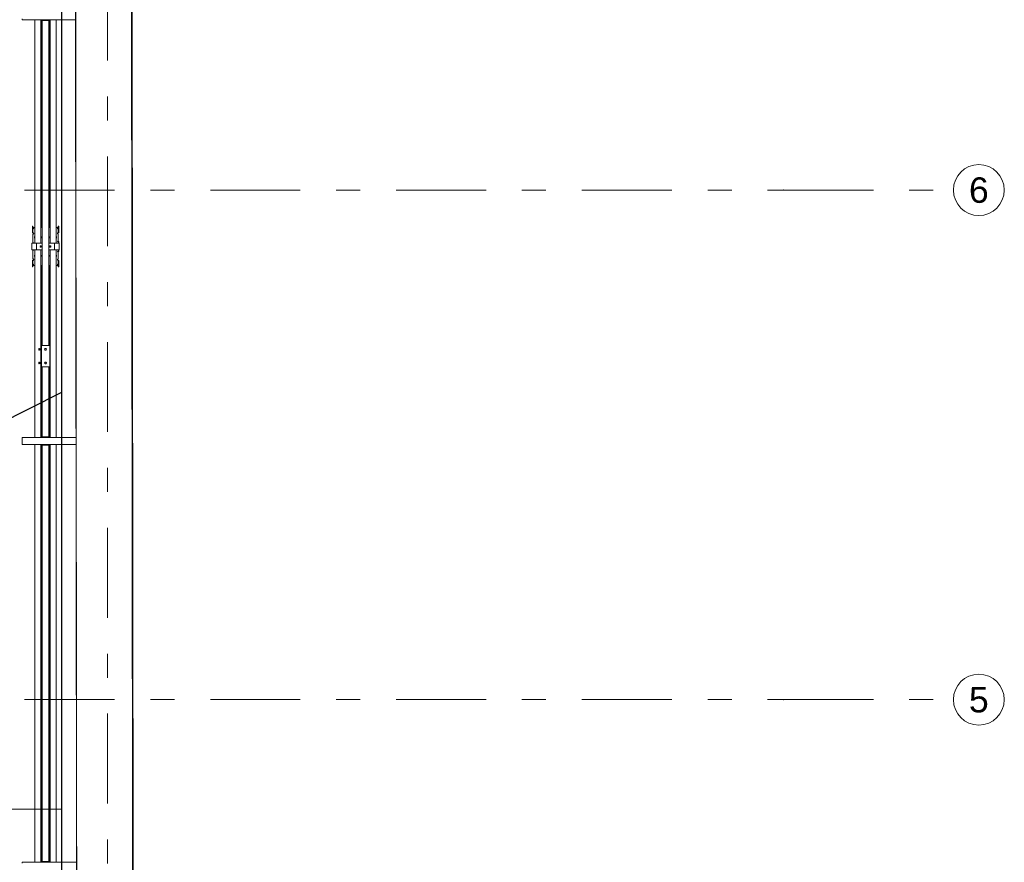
# Model space of a CAD drawing. Header units: millimetres. Extents: x 11681 to 15516, y 25095 to 29743.
# Tile 39 of 96: x 12873 to 13452, y 26529 to 27025. Entities that reach past the tile are written whole.
import ezdxf
from ezdxf import colors
from ezdxf.entities.mleader import LeaderData, LeaderLine
from ezdxf.enums import TextEntityAlignment as Align
from ezdxf.lldxf.tags import DXFTag
from ezdxf.math import Vec2, Vec3

# ---------------------------------------------------------------- set-up
doc = ezdxf.new("R2010")
doc.units = ezdxf.units.MM
for name, pattern in [('Przerywana', [48, 24, -24]), ('Przerywana podwójnie', [109.361107, 52.916665, -21.166666, 14.111111, -21.166666]), ('Wipeout_Contour', [100, 0, -100])]:
    doc.linetypes.add(name, pattern=pattern)
for name, color, linetype, lineweight, true_color in [('00 - nowa technologia myjni_Nr_pióra__95', 7, 'Continuous', 20, 0x7c7c7c), ('103-Z Zakres opracowania_Nr_pióra__95', 7, 'Continuous', 140, 0x7c7c7c), ('410-K Osie główne_Nr_pióra__95', 7, 'Continuous', 0, 0x7c7c7c), ('420-K Ściany_Nr_pióra__95', 7, 'Continuous', 13, 0x7c7c7c), ('460 - Stropy_Nr_pióra__95', 7, 'Continuous', 13, 0x7c7c7c)]:
    doc.layers.add(name, color=color, linetype=linetype, lineweight=lineweight, true_color=true_color)
for name, color, linetype, lineweight in [('201-A Ppoż_Nr_pióra__31', 1, 'Continuous', 30), ('410-K Osie główne_Nr_pióra__11', 7, 'Continuous', 0), ('IS_Opisy_działek_Wodociag', 7, 'SOLID', 13), ('IS_Zimna_woda', 5, 'SOLID', 30), ('XREF', 8, 'Continuous', 9)]:
    doc.layers.add(name, color=color, linetype=linetype, lineweight=lineweight)
doc.layers.add('420-K Ściany', color=7, linetype='Continuous')
doc.styles.get("Standard").update_dxf_attribs({"font": 'arial.ttf'})
doc.styles.add('STYL_AUTOMATYCZNY_1', font='arial.ttf')
doc.linetypes.add('PPOZ REI 60', pattern='A,0,[1,A.01 RZUT PARTERU1.Shx,S=1.984127,R=0,X=0,Y=0],-400,0', length=400)
tags = doc.linetypes.add('SOLID', pattern=[10, 10, 0]).pattern_tags.tags
tags[6:7] = [DXFTag(74, 4), DXFTag(75, 0), DXFTag(340, '0'), DXFTag(46, 0.0), DXFTag(50, 0.0), DXFTag(44, 0.0), DXFTag(45, 0.0)]
tags[4:5] = [DXFTag(74, 4), DXFTag(75, 0), DXFTag(340, '0'), DXFTag(46, 0.0), DXFTag(50, 0.0), DXFTag(44, 0.0), DXFTag(45, 0.0)]

# ---------------------------------------------------------------- blocks, each defined once
blk = doc.blocks.new('parter 2025.10.15')
at = {"layer": '00 - nowa technologia myjni_Nr_pióra__95', "color": 8, "linetype": 'Continuous', "lineweight": 5}
for p, q in [((591.83, 1634.08), (591.83, 1634.58)), ((629.43, 1634.08), (591.83, 1634.08)), ((599.28, 1634.08), (599.28, 1627.27)), ((601.91, 1634.08), (601.91, 1634.04)), ((601.91, 1634.04), (601.94, 1634.04)), ((601.94, 1634.04), (602.19, 1634.04)), ((602.19, 1634.04), (602.19, 1634.08)), ((602.78, 1634.08), (602.78, 1627.27)), ((602.79, 1634.04), (602.79, 1634.08)), ((602.79, 1634.04), (602.82, 1634.04)), ((602.82, 1634.04), (603.08, 1634.04)), ((603, 1634.04), (603, 1627.27)), ((603.11, 1634.04), (603.08, 1634.04)), ((603.11, 1634.08), (603.11, 1633.58)), ((603.93, 1633.58), (603.11, 1633.58)), ((603.48, 1633.58), (603.48, 1627.27)), ((603.53, 1442.33), (603.53, 1633.58)), ((607.13, 1633.58), (603.93, 1633.58)), ((607.96, 1633.58), (607.13, 1633.58)), ((607.53, 1442.33), (607.53, 1633.58)), ((607.81, 1633.58), (607.81, 1627.27)), ((607.96, 1634.08), (607.96, 1633.58)), ((608.13, 1634.08), (608.13, 1627.27)), ((608.28, 1634.08), (608.28, 1627.27)), ((611.78, 1634.08), (611.78, 1627.27)), ((629.43, 1633.65), (629.43, 1634.25)), ((629.43, 1633.63), (629.43, 1633.65)), ((629.43, 1633.65), (641.93, 1633.65)), ((629.43, 1633.63), (629.43, 1633.23)), ((629.43, 1633.63), (634.43, 1633.63)), ((629.43, 1633.23), (634.43, 1633.23)), ((634.43, 1633.63), (634.43, 1633.65)), ((634.43, 1633.63), (634.43, 1633.23)), ((636.93, 1633.63), (636.93, 1633.65)), ((636.93, 1633.63), (636.93, 1633.23)), ((636.93, 1633.63), (641.93, 1633.63)), ((636.93, 1633.23), (641.93, 1633.23)), ((641.93, 1634.08), (641.93, 1634.17)), ((641.93, 1633.63), (641.93, 1634.08)), ((641.93, 1633.65), (641.93, 1634.08)), ((641.93, 1634.08), (642.53, 1634.08)), ((641.93, 1633.63), (641.93, 1633.23)), ((599.28, 1584.22), (599.28, 1627.27)), ((602.78, 1584.22), (602.78, 1627.27)), ((603, 1584.22), (603, 1627.27)), ((603.48, 1584.22), (603.48, 1627.27)), ((607.81, 1584.22), (607.81, 1627.27)), ((608.13, 1584.22), (608.13, 1627.27)), ((608.28, 1584.22), (608.28, 1627.27)), ((611.78, 1584.22), (611.78, 1627.27)), ((599.28, 1521.14), (599.28, 1584.22)), ((602.78, 1521.14), (602.78, 1584.22)), ((603, 1521.14), (603, 1584.22)), ((603.48, 1521.14), (603.48, 1584.22)), ((607.81, 1521.14), (607.81, 1584.22)), ((608.13, 1521.14), (608.13, 1584.22)), ((608.28, 1521.14), (608.28, 1584.22)), ((611.78, 1521.14), (611.78, 1584.22)), ((599.28, 1512.26), (599.28, 1521.14)), ((602.78, 1512.26), (602.78, 1521.14)), ((603, 1512.26), (603, 1521.14)), ((603.48, 1512.26), (603.48, 1521.14)), ((607.81, 1512.26), (607.81, 1521.14)), ((608.13, 1512.26), (608.13, 1521.14)), ((608.28, 1512.26), (608.28, 1521.14)), ((611.78, 1512.26), (611.78, 1521.14)), ((597.78, 1512.15), (597.78, 1512.5)), ((598.08, 1512.5), (597.78, 1512.5)), ((597.78, 1510.94), (597.78, 1512.15)), ((597.78, 1509.54), (597.78, 1510.94)), ((597.78, 1509.54), (597.78, 1508.82)), ((597.78, 1508.82), (597.78, 1508.77)), ((598.08, 1508.77), (597.78, 1508.77)), ((598.08, 1512.15), (598.08, 1512.5)), ((598.08, 1512.15), (598.08, 1510.94)), ((598.08, 1509.54), (598.08, 1510.94)), ((598.08, 1508.82), (598.08, 1509.54)), ((598.08, 1508.82), (598.08, 1508.77)), ((598.08, 1507.69), (598.08, 1504.71)), ((598.33, 1508.67), (598.33, 1508.47)), ((598.53, 1511.35), (598.53, 1511.35)), ((598.53, 1508.33), (598.53, 1508.33)), ((598.53, 1508.31), (598.53, 1508.33)), ((599.28, 1511.75), (599.08, 1511.75)), ((599.28, 1510.02), (599.28, 1512.26)), ((599.28, 1507.7), (599.28, 1510.02)), ((599.28, 1506.37), (599.28, 1507.7)), ((602.78, 1510.02), (602.78, 1512.26)), ((603.53, 1511.75), (602.78, 1511.75)), ((602.78, 1507.7), (602.78, 1510.02)), ((602.78, 1506.37), (602.78, 1507.7)), ((603, 1511.75), (603, 1512.26)), ((603.48, 1511.75), (603.48, 1512.26)), ((608.28, 1511.75), (607.53, 1511.75)), ((607.81, 1511.75), (607.81, 1512.26)), ((608.13, 1511.75), (608.13, 1512.26)), ((608.28, 1510.02), (608.28, 1512.26)), ((608.28, 1507.7), (608.28, 1510.02)), ((608.28, 1506.37), (608.28, 1507.7)), ((611.78, 1510.02), (611.78, 1512.26)), ((611.98, 1511.75), (611.78, 1511.75)), ((611.78, 1507.7), (611.78, 1510.02)), ((611.78, 1506.37), (611.78, 1507.7)), ((612.73, 1508.67), (612.73, 1508.47)), ((612.98, 1512.5), (612.98, 1512.15)), ((612.98, 1512.5), (613.28, 1512.5)), ((612.98, 1510.94), (612.98, 1512.15)), ((612.98, 1510.94), (612.98, 1509.54)), ((612.98, 1508.82), (612.98, 1509.54)), ((612.98, 1508.77), (612.98, 1508.82)), ((612.98, 1508.77), (613.28, 1508.77)), ((612.98, 1504.71), (612.98, 1507.69)), ((613.28, 1512.5), (613.28, 1512.15)), ((613.28, 1512.15), (613.28, 1510.94)), ((613.28, 1510.94), (613.28, 1509.54)), ((613.28, 1509.54), (613.28, 1508.82)), ((613.28, 1508.77), (613.28, 1508.82)), ((597.48, 1502.58), (597.48, 1498.58)), ((598.03, 1502.58), (597.48, 1502.58)), ((599.98, 1502.58), (598.03, 1502.58)), ((598.08, 1504.71), (598.08, 1504.43)), ((598.08, 1504.43), (598.08, 1502.98)), ((598.43, 1502.78), (598.28, 1502.78)), ((599.03, 1506.42), (599.03, 1505.67)), ((599.28, 1506.51), (599.13, 1506.51)), ((599.28, 1506.41), (599.13, 1506.41)), ((599.28, 1505.57), (599.13, 1505.57)), ((599.28, 1502.94), (599.28, 1506.37)), ((599.28, 1502.94), (599.28, 1502.58)), ((600.23, 1502.58), (599.98, 1502.58)), ((600.23, 1502.58), (600.23, 1498.58)), ((600.78, 1502.58), (600.23, 1502.58)), ((603.38, 1502.58), (600.78, 1502.58)), ((602.93, 1506.51), (602.78, 1506.51)), ((602.93, 1506.41), (602.78, 1506.41)), ((602.78, 1502.94), (602.78, 1506.37)), ((602.93, 1505.57), (602.78, 1505.57)), ((602.78, 1502.94), (602.78, 1502.58)), ((603, 1506.37), (603, 1506.39)), ((603, 1505.6), (603, 1506.37)), ((603, 1505.84), (603.03, 1505.84)), ((603, 1505.74), (603.03, 1505.74)), ((603.03, 1505.67), (603.03, 1506.42)), ((603.38, 1502.58), (603.53, 1502.58)), ((607.53, 1502.58), (607.68, 1502.58)), ((610.28, 1502.58), (607.68, 1502.58)), ((608.03, 1506.42), (608.03, 1505.67)), ((608.28, 1506.51), (608.13, 1506.51)), ((608.13, 1506.37), (608.13, 1506.41)), ((608.28, 1506.41), (608.13, 1506.41)), ((608.13, 1505.57), (608.13, 1506.37)), ((608.28, 1505.57), (608.13, 1505.57)), ((608.28, 1502.94), (608.28, 1506.37)), ((608.28, 1502.94), (608.28, 1502.58)), ((610.83, 1502.58), (610.28, 1502.58)), ((611.08, 1502.58), (610.83, 1502.58)), ((610.83, 1498.58), (610.83, 1502.58)), ((613.03, 1502.58), (611.08, 1502.58)), ((611.93, 1506.51), (611.78, 1506.51)), ((611.93, 1506.41), (611.78, 1506.41)), ((611.78, 1502.94), (611.78, 1506.37)), ((611.93, 1505.57), (611.78, 1505.57)), ((611.78, 1502.94), (611.78, 1502.58)), ((612.03, 1505.67), (612.03, 1506.42)), ((612.63, 1503.78), (612.78, 1503.78)), ((612.73, 1503.58), (612.63, 1503.58)), ((612.73, 1503.58), (612.98, 1503.58)), ((612.98, 1504.43), (612.98, 1504.71)), ((612.98, 1503.98), (612.98, 1504.43)), ((612.98, 1503.58), (612.98, 1502.58)), ((612.98, 1503.58), (613.28, 1503.58)), ((613.58, 1502.58), (613.03, 1502.58)), ((613.28, 1503.58), (613.28, 1502.58)), ((613.58, 1498.58), (613.58, 1502.58)), ((597.48, 1498.58), (598.03, 1498.58)), ((598.03, 1498.58), (599.98, 1498.58)), ((598.08, 1498.18), (598.08, 1496.72)), ((598.08, 1496.72), (598.08, 1496.44)), ((598.08, 1493.46), (598.08, 1496.44)), ((598.43, 1498.38), (598.28, 1498.38)), ((599.03, 1495.48), (599.03, 1494.73)), ((599.13, 1495.58), (599.28, 1495.58)), ((599.28, 1498.21), (599.28, 1498.58)), ((599.28, 1494.79), (599.28, 1498.21)), ((599.98, 1498.58), (600.23, 1498.58)), ((600.23, 1498.58), (600.78, 1498.58)), ((600.78, 1498.58), (603.38, 1498.58)), ((601.73, 1498.58), (603.53, 1498.58)), ((602.46, 1500.79), (602.46, 1500.37)), ((602.57, 1500.9), (602.99, 1500.9)), ((602.57, 1500.25), (602.99, 1500.25)), ((602.78, 1500.9), (602.78, 1500.58)), ((602.78, 1500.25), (602.78, 1500.58)), ((602.78, 1498.21), (602.78, 1498.58)), ((602.78, 1494.79), (602.78, 1498.21)), ((602.78, 1495.58), (602.93, 1495.58)), ((603, 1494.79), (603, 1495.55)), ((603.03, 1494.73), (603.03, 1495.48)), ((603.11, 1500.37), (603.11, 1500.79)), ((607.53, 1498.58), (609.33, 1498.58)), ((607.68, 1498.58), (610.28, 1498.58)), ((607.96, 1500.79), (607.96, 1500.37)), ((608.03, 1495.48), (608.03, 1494.73)), ((608.49, 1500.9), (608.07, 1500.9)), ((608.49, 1500.25), (608.07, 1500.25)), ((608.13, 1494.79), (608.13, 1495.58)), ((608.13, 1495.58), (608.28, 1495.58)), ((608.28, 1500.9), (608.28, 1500.58)), ((608.28, 1500.25), (608.28, 1500.58)), ((608.28, 1498.21), (608.28, 1498.58)), ((608.28, 1494.79), (608.28, 1498.21)), ((608.61, 1500.37), (608.61, 1500.79)), ((610.28, 1498.58), (610.83, 1498.58)), ((610.83, 1498.58), (611.08, 1498.58)), ((611.08, 1498.58), (613.03, 1498.58)), ((611.78, 1498.21), (611.78, 1498.58)), ((611.78, 1494.79), (611.78, 1498.21)), ((611.78, 1495.58), (611.93, 1495.58)), ((612.03, 1494.73), (612.03, 1495.48)), ((612.63, 1497.58), (612.73, 1497.58)), ((612.63, 1497.38), (612.78, 1497.38)), ((612.73, 1497.58), (612.98, 1497.58)), ((612.98, 1498.58), (612.98, 1497.58)), ((612.98, 1497.58), (613.28, 1497.58)), ((612.98, 1496.72), (612.98, 1497.18)), ((612.98, 1496.44), (612.98, 1496.72)), ((612.98, 1496.44), (612.98, 1493.46)), ((613.03, 1498.58), (613.58, 1498.58)), ((613.28, 1498.58), (613.28, 1497.58)), ((597.78, 1492.38), (597.78, 1492.34)), ((598.08, 1492.38), (597.78, 1492.38)), ((597.78, 1491.62), (597.78, 1492.34)), ((597.78, 1490.21), (597.78, 1491.62)), ((597.78, 1489.01), (597.78, 1490.21)), ((598.08, 1492.38), (598.08, 1492.34)), ((598.08, 1492.34), (598.08, 1491.62)), ((598.08, 1490.21), (598.08, 1491.62)), ((598.08, 1490.21), (598.08, 1489.01)), ((598.33, 1492.48), (598.33, 1492.68)), ((599.13, 1494.74), (599.28, 1494.74)), ((599.13, 1494.64), (599.28, 1494.64)), ((599.28, 1494.79), (599.28, 1493.45)), ((599.28, 1491.14), (599.28, 1493.45)), ((599.28, 1491.14), (599.28, 1488.9)), ((602.78, 1494.79), (602.78, 1493.45)), ((602.78, 1494.74), (602.93, 1494.74)), ((602.78, 1494.64), (602.93, 1494.64)), ((602.78, 1491.14), (602.78, 1493.45)), ((602.78, 1491.14), (602.78, 1488.9)), ((603.03, 1495.41), (603, 1495.41)), ((603.03, 1495.31), (603, 1495.31)), ((603, 1494.79), (603, 1494.76)), ((608.13, 1494.79), (608.13, 1494.74)), ((608.13, 1494.74), (608.28, 1494.74)), ((608.13, 1494.64), (608.28, 1494.64)), ((608.28, 1494.79), (608.28, 1493.45)), ((608.28, 1491.14), (608.28, 1493.45)), ((608.28, 1491.14), (608.28, 1488.9)), ((611.78, 1494.79), (611.78, 1493.45)), ((611.78, 1494.74), (611.93, 1494.74)), ((611.78, 1494.64), (611.93, 1494.64)), ((611.78, 1491.14), (611.78, 1493.45)), ((611.78, 1491.14), (611.78, 1488.9)), ((612.53, 1492.85), (612.53, 1492.82)), ((612.53, 1492.82), (612.53, 1492.82)), ((612.53, 1489.8), (612.53, 1489.8)), ((612.73, 1492.48), (612.73, 1492.68)), ((612.98, 1492.34), (612.98, 1492.38)), ((612.98, 1492.38), (613.28, 1492.38)), ((612.98, 1492.34), (612.98, 1491.62)), ((612.98, 1491.62), (612.98, 1490.21)), ((612.98, 1489.01), (612.98, 1490.21)), ((613.28, 1492.34), (613.28, 1492.38)), ((613.28, 1491.62), (613.28, 1492.34)), ((613.28, 1491.62), (613.28, 1490.21)), ((613.28, 1490.21), (613.28, 1489.01)), ((597.78, 1488.65), (597.78, 1489.01)), ((598.08, 1488.65), (597.78, 1488.65)), ((598.08, 1488.65), (598.08, 1489.01)), ((599.28, 1489.41), (599.08, 1489.41)), ((599.28, 1480.01), (599.28, 1488.9)), ((603.53, 1489.41), (602.78, 1489.41)), ((602.78, 1480.01), (602.78, 1488.9)), ((603, 1489.41), (603, 1488.9)), ((603, 1480.01), (603, 1488.9)), ((603.48, 1489.41), (603.48, 1488.9)), ((603.48, 1480.01), (603.48, 1488.9)), ((608.28, 1489.41), (607.53, 1489.41)), ((607.81, 1489.41), (607.81, 1488.9)), ((607.81, 1480.01), (607.81, 1488.9)), ((608.13, 1489.41), (608.13, 1488.9)), ((608.13, 1480.01), (608.13, 1488.9)), ((608.28, 1480.01), (608.28, 1488.9)), ((611.98, 1489.41), (611.78, 1489.41)), ((611.78, 1480.01), (611.78, 1488.9)), ((612.98, 1489.01), (612.98, 1488.65)), ((612.98, 1488.65), (613.28, 1488.65)), ((613.28, 1489.01), (613.28, 1488.65)), ((599.28, 1480.01), (599.28, 1416.93)), ((602.78, 1480.01), (602.78, 1440.58)), ((603, 1480.01), (603, 1440.58)), ((603.48, 1480.01), (603.48, 1442.33)), ((607.81, 1480.01), (607.81, 1442.33)), ((608.13, 1480.01), (608.13, 1416.93)), ((608.28, 1480.01), (608.28, 1416.93)), ((611.78, 1480.01), (611.78, 1416.93)), ((601.49, 1440.33), (601.49, 1440.58)), ((601.53, 1440.58), (601.49, 1440.58)), ((601.49, 1439.84), (601.49, 1440.33)), ((601.49, 1439.83), (601.49, 1439.84)), ((601.49, 1439.84), (601.49, 1439.83)), ((601.49, 1439.58), (601.49, 1439.83)), ((601.49, 1439.58), (601.53, 1439.58)), ((601.84, 1440.58), (601.53, 1440.58)), ((601.84, 1440.08), (601.53, 1440.08)), ((601.84, 1439.58), (601.53, 1439.58)), ((601.84, 1440.08), (601.84, 1440.58)), ((601.89, 1440.52), (601.84, 1440.52)), ((601.84, 1439.58), (601.84, 1440.08)), ((601.89, 1439.63), (601.84, 1439.63)), ((601.89, 1439.86), (601.89, 1440.52)), ((601.89, 1439.63), (601.89, 1439.86)), ((602.59, 1440.38), (601.91, 1440.38)), ((602.59, 1439.78), (601.91, 1439.78)), ((602.59, 1440.52), (602.6, 1440.58)), ((602.59, 1440.52), (602.59, 1439.69)), ((602.59, 1439.69), (602.59, 1439.63)), ((602.59, 1439.63), (602.6, 1439.58)), ((602.6, 1440.58), (602.62, 1440.58)), ((602.62, 1439.58), (602.6, 1439.58)), ((602.62, 1440.58), (603.07, 1440.58)), ((602.62, 1440.08), (603.07, 1440.08)), ((602.62, 1439.58), (602.62, 1439.58)), ((602.62, 1439.58), (603.07, 1439.58)), ((602.78, 1439.58), (602.78, 1432.58)), ((603, 1439.58), (603, 1432.58)), ((603.09, 1440.58), (603.07, 1440.58)), ((603.07, 1439.58), (603.07, 1439.58)), ((603.07, 1439.58), (603.09, 1439.58)), ((603.11, 1440.52), (603.09, 1440.58)), ((603.11, 1439.63), (603.09, 1439.58)), ((603.91, 1442.33), (603.11, 1442.33)), ((603.11, 1429.83), (603.11, 1442.33)), ((603.91, 1442.33), (607.16, 1442.33)), ((605.09, 1440.32), (604.95, 1440.08)), ((604.95, 1440.08), (605.1, 1439.83)), ((605.09, 1440.32), (605.1, 1440.33)), ((605.1, 1440.33), (605.24, 1440.58)), ((605.1, 1439.83), (605.24, 1439.58)), ((605.53, 1440.58), (605.24, 1440.58)), ((605.24, 1439.58), (605.53, 1439.58)), ((605.82, 1440.58), (605.53, 1440.58)), ((605.53, 1439.58), (605.82, 1439.58)), ((605.97, 1440.33), (605.82, 1440.58)), ((605.97, 1439.83), (605.82, 1439.58)), ((606.11, 1440.08), (605.97, 1440.33)), ((605.97, 1439.84), (606.11, 1440.08)), ((605.97, 1439.84), (605.97, 1439.83)), ((607.96, 1442.33), (607.16, 1442.33)), ((607.96, 1429.83), (607.96, 1442.33)), ((601.49, 1432.33), (601.49, 1432.58)), ((601.53, 1432.58), (601.49, 1432.58)), ((601.49, 1431.84), (601.49, 1432.33)), ((601.49, 1431.83), (601.49, 1431.84)), ((601.49, 1431.84), (601.49, 1431.83)), ((601.49, 1431.58), (601.49, 1431.83)), ((601.84, 1432.58), (601.53, 1432.58)), ((601.84, 1432.08), (601.53, 1432.08)), ((601.84, 1432.08), (601.84, 1432.58)), ((601.89, 1432.52), (601.84, 1432.52)), ((601.84, 1431.58), (601.84, 1432.08)), ((601.89, 1431.86), (601.89, 1432.52)), ((601.89, 1431.63), (601.89, 1431.86)), ((602.59, 1432.38), (601.91, 1432.38)), ((602.59, 1431.78), (601.91, 1431.78)), ((602.59, 1432.52), (602.6, 1432.58)), ((602.59, 1432.52), (602.59, 1431.69)), ((602.59, 1431.69), (602.59, 1431.63)), ((602.6, 1432.58), (602.62, 1432.58)), ((602.62, 1432.58), (603.07, 1432.58)), ((602.62, 1432.08), (603.07, 1432.08)), ((603.09, 1432.58), (603.07, 1432.58)), ((603.11, 1432.52), (603.09, 1432.58)), ((605.09, 1432.32), (604.95, 1432.08)), ((604.95, 1432.08), (605.1, 1431.83)), ((605.09, 1432.32), (605.1, 1432.33)), ((605.1, 1432.33), (605.24, 1432.58)), ((605.1, 1431.83), (605.24, 1431.58)), ((605.53, 1432.58), (605.24, 1432.58)), ((605.82, 1432.58), (605.53, 1432.58)), ((605.97, 1432.33), (605.82, 1432.58)), ((605.97, 1431.83), (605.82, 1431.58)), ((606.11, 1432.08), (605.97, 1432.33)), ((605.97, 1431.84), (606.11, 1432.08)), ((605.97, 1431.84), (605.97, 1431.83)), ((601.49, 1431.58), (601.53, 1431.58)), ((601.84, 1431.58), (601.53, 1431.58)), ((601.89, 1431.63), (601.84, 1431.63)), ((602.59, 1431.63), (602.6, 1431.58)), ((602.62, 1431.58), (602.6, 1431.58)), ((602.62, 1431.58), (602.62, 1431.58)), ((602.62, 1431.58), (603.07, 1431.58)), ((602.78, 1431.58), (602.78, 1416.93)), ((603, 1431.58), (603, 1416.93)), ((603.07, 1431.58), (603.07, 1431.58)), ((603.07, 1431.58), (603.09, 1431.58)), ((603.11, 1431.63), (603.09, 1431.58)), ((603.11, 1429.83), (603.91, 1429.83)), ((603.48, 1429.83), (603.48, 1416.93)), ((603.53, 1429.83), (603.53, 1388.58)), ((607.16, 1429.83), (603.91, 1429.83)), ((605.24, 1431.58), (605.53, 1431.58)), ((605.53, 1431.58), (605.82, 1431.58)), ((607.16, 1429.83), (607.96, 1429.83)), ((607.53, 1429.83), (607.53, 1388.58)), ((607.81, 1429.83), (607.81, 1416.93)), ((599.28, 1388.08), (599.28, 1416.93)), ((602.78, 1388.08), (602.78, 1416.93)), ((603, 1388.08), (603, 1416.93)), ((603.48, 1388.58), (603.48, 1416.93)), ((607.81, 1388.58), (607.81, 1416.93)), ((608.13, 1388.08), (608.13, 1416.93)), ((608.28, 1388.08), (608.28, 1416.93)), ((611.78, 1388.08), (611.78, 1416.93)), ((629.43, 1388.08), (591.83, 1388.08)), ((591.83, 1387.58), (591.83, 1388.08)), ((591.83, 1387.58), (591.83, 1384.58)), ((603.11, 1388.58), (603.11, 1388.08)), ((603.93, 1388.58), (603.11, 1388.58)), ((607.13, 1388.58), (603.93, 1388.58)), ((607.96, 1388.58), (607.13, 1388.58)), ((607.96, 1388.58), (607.96, 1388.08)), ((629.43, 1388.53), (629.43, 1388.93)), ((629.43, 1388.93), (634.43, 1388.93)), ((629.43, 1388.5), (629.43, 1388.53)), ((629.43, 1388.53), (634.43, 1388.53)), ((629.43, 1387.9), (629.43, 1388.5)), ((629.43, 1388.5), (641.93, 1388.5)), ((629.43, 1387.9), (629.43, 1384.25)), ((634.43, 1388.53), (634.43, 1388.93)), ((634.43, 1388.5), (634.43, 1388.53)), ((636.93, 1388.53), (636.93, 1388.93)), ((636.93, 1388.93), (641.93, 1388.93)), ((636.93, 1388.5), (636.93, 1388.53)), ((636.93, 1388.53), (641.93, 1388.53)), ((640.23, 1386.5), (640.31, 1386.58)), ((640.23, 1386.5), (640.23, 1386.28)), ((640.23, 1386.28), (640.23, 1385.66)), ((640.23, 1385.66), (640.31, 1385.58)), ((640.31, 1386.58), (640.31, 1386.32)), ((640.31, 1386.58), (640.89, 1386.58)), ((640.31, 1386.32), (640.31, 1385.58)), ((640.31, 1385.58), (640.89, 1385.58)), ((640.89, 1386.81), (640.91, 1386.88)), ((640.89, 1386.81), (640.89, 1386.43)), ((640.89, 1386.43), (640.89, 1385.35)), ((640.89, 1385.35), (640.91, 1385.28)), ((640.91, 1386.88), (640.94, 1386.88)), ((640.94, 1386.88), (641.68, 1386.88)), ((640.94, 1386.08), (641.68, 1386.08)), ((641.71, 1386.88), (641.68, 1386.88)), ((641.73, 1386.81), (641.71, 1386.88)), ((641.73, 1385.35), (641.71, 1385.28)), ((641.73, 1387.03), (641.78, 1387.08)), ((641.73, 1385.62), (641.73, 1387.03)), ((641.73, 1385.13), (641.73, 1385.62)), ((641.78, 1385.6), (641.78, 1387.08)), ((641.93, 1387.08), (641.78, 1387.08)), ((641.78, 1385.08), (641.78, 1385.6)), ((641.93, 1388.53), (641.93, 1388.93)), ((641.93, 1388.08), (641.93, 1388.53)), ((641.93, 1388.08), (641.93, 1388.5)), ((641.93, 1388), (641.93, 1388.08)), ((641.93, 1388.08), (642.53, 1388.08)), ((641.93, 1388), (641.93, 1387.25)), ((641.93, 1386.73), (641.93, 1387.25)), ((641.93, 1386.73), (641.93, 1385.48)), ((641.93, 1384.98), (641.93, 1385.48)), ((591.83, 1384.08), (591.83, 1384.58)), ((629.43, 1384.08), (591.83, 1384.08)), ((599.28, 1373.88), (599.28, 1384.08)), ((601.91, 1384.08), (601.91, 1384.04)), ((601.91, 1384.04), (601.94, 1384.04)), ((601.94, 1384.04), (602.19, 1384.04)), ((602.19, 1384.04), (602.19, 1384.08)), ((602.78, 1373.88), (602.78, 1384.08)), ((602.79, 1384.04), (602.79, 1384.08)), ((602.79, 1384.04), (602.82, 1384.04)), ((602.82, 1384.04), (603.08, 1384.04)), ((603, 1373.88), (603, 1384.04)), ((603.11, 1384.04), (603.08, 1384.04)), ((603.11, 1384.08), (603.11, 1383.58)), ((603.93, 1383.58), (603.11, 1383.58)), ((603.48, 1373.88), (603.48, 1383.58)), ((603.53, 1383.58), (603.53, 1138.58)), ((607.13, 1383.58), (603.93, 1383.58)), ((607.96, 1383.58), (607.13, 1383.58)), ((607.53, 1383.58), (607.53, 1138.58)), ((607.81, 1373.88), (607.81, 1383.58)), ((607.96, 1384.08), (607.96, 1383.58)), ((608.13, 1373.88), (608.13, 1384.08)), ((608.28, 1373.88), (608.28, 1384.08)), ((611.78, 1373.88), (611.78, 1384.08)), ((629.43, 1383.65), (629.43, 1384.25)), ((629.43, 1383.63), (629.43, 1383.65)), ((629.43, 1383.65), (641.93, 1383.65)), ((629.43, 1383.63), (629.43, 1383.23)), ((629.43, 1383.63), (634.43, 1383.63)), ((629.43, 1383.23), (634.43, 1383.23)), ((634.43, 1383.63), (634.43, 1383.65)), ((634.43, 1383.63), (634.43, 1383.23)), ((636.93, 1383.63), (636.93, 1383.65)), ((636.93, 1383.63), (636.93, 1383.23)), ((636.93, 1383.63), (641.93, 1383.63)), ((636.93, 1383.23), (641.93, 1383.23)), ((640.94, 1385.28), (640.91, 1385.28)), ((640.94, 1385.28), (641.68, 1385.28)), ((641.68, 1385.28), (641.71, 1385.28)), ((641.73, 1385.13), (641.78, 1385.08)), ((641.93, 1385.08), (641.78, 1385.08)), ((641.93, 1384.17), (641.93, 1384.98)), ((641.93, 1384.08), (641.93, 1384.17)), ((641.93, 1383.63), (641.93, 1384.08)), ((641.93, 1383.65), (641.93, 1384.08)), ((641.93, 1384.08), (642.53, 1384.08)), ((641.93, 1383.63), (641.93, 1383.23)), ((599.28, 1298.87), (599.28, 1373.88)), ((602.78, 1298.87), (602.78, 1373.88)), ((603, 1298.87), (603, 1373.88)), ((603.48, 1298.87), (603.48, 1373.88)), ((607.81, 1298.87), (607.81, 1373.88)), ((608.13, 1298.87), (608.13, 1373.88)), ((608.28, 1298.87), (608.28, 1373.88)), ((611.78, 1298.87), (611.78, 1373.88)), ((599.28, 1292.26), (599.28, 1298.87)), ((602.78, 1292.26), (602.78, 1298.87)), ((603, 1292.26), (603, 1298.87)), ((603.48, 1292.26), (603.48, 1298.87)), ((607.81, 1292.26), (607.81, 1298.87)), ((608.13, 1292.26), (608.13, 1298.87)), ((608.28, 1292.26), (608.28, 1298.87)), ((611.78, 1292.26), (611.78, 1298.87)), ((599.28, 1292.26), (599.28, 1290.58)), ((599.28, 1288.89), (599.28, 1290.58)), ((599.28, 1282.29), (599.28, 1288.89)), ((602.78, 1292.26), (602.78, 1290.58)), ((602.78, 1288.89), (602.78, 1290.58)), ((602.78, 1282.29), (602.78, 1288.89)), ((603, 1292.26), (603, 1290.58)), ((603, 1288.89), (603, 1290.58)), ((603, 1282.29), (603, 1288.89)), ((603.48, 1292.26), (603.48, 1290.58)), ((603.48, 1288.89), (603.48, 1290.58)), ((603.48, 1282.29), (603.48, 1288.89)), ((607.81, 1292.26), (607.81, 1290.58)), ((607.81, 1288.89), (607.81, 1290.58)), ((607.81, 1282.29), (607.81, 1288.89)), ((608.13, 1292.26), (608.13, 1290.58)), ((608.13, 1288.89), (608.13, 1290.58)), ((608.13, 1282.29), (608.13, 1288.89)), ((608.28, 1292.26), (608.28, 1290.58)), ((608.28, 1288.89), (608.28, 1290.58)), ((608.28, 1282.29), (608.28, 1288.89)), ((611.78, 1292.26), (611.78, 1290.58)), ((611.78, 1288.89), (611.78, 1290.58)), ((611.78, 1282.29), (611.78, 1288.89)), ((599.28, 1282.29), (599.28, 1207.27)), ((602.78, 1282.29), (602.78, 1207.27)), ((603, 1282.29), (603, 1207.27)), ((603.48, 1282.29), (603.48, 1207.27)), ((607.81, 1282.29), (607.81, 1207.27)), ((608.13, 1282.29), (608.13, 1207.27)), ((608.28, 1282.29), (608.28, 1207.27)), ((611.78, 1282.29), (611.78, 1207.27)), ((599.28, 1164.22), (599.28, 1207.27)), ((602.78, 1164.22), (602.78, 1207.27)), ((603, 1164.22), (603, 1207.27)), ((603.48, 1164.22), (603.48, 1207.27)), ((607.81, 1164.22), (607.81, 1207.27)), ((608.13, 1164.22), (608.13, 1207.27)), ((608.28, 1164.22), (608.28, 1207.27)), ((611.78, 1164.22), (611.78, 1207.27)), ((599.28, 1138.08), (599.28, 1164.22)), ((602.78, 1138.08), (602.78, 1164.22)), ((603, 1138.08), (603, 1164.22)), ((603.48, 1138.58), (603.48, 1164.22)), ((607.81, 1138.58), (607.81, 1164.22)), ((608.13, 1138.08), (608.13, 1164.22)), ((608.28, 1138.08), (608.28, 1164.22)), ((611.78, 1138.08), (611.78, 1164.22)), ((629.43, 1138.08), (591.83, 1138.08)), ((591.83, 1137.58), (591.83, 1138.08)), ((603.11, 1138.58), (603.11, 1138.08)), ((603.93, 1138.58), (603.11, 1138.58)), ((607.13, 1138.58), (603.93, 1138.58)), ((607.96, 1138.58), (607.13, 1138.58)), ((607.96, 1138.58), (607.96, 1138.08)), ((629.43, 1138.53), (629.43, 1138.93)), ((629.43, 1138.93), (634.43, 1138.93)), ((629.43, 1138.5), (629.43, 1138.53)), ((629.43, 1138.53), (634.43, 1138.53)), ((629.43, 1137.9), (629.43, 1138.5)), ((629.43, 1138.5), (641.93, 1138.5)), ((634.43, 1138.53), (634.43, 1138.93)), ((634.43, 1138.5), (634.43, 1138.53)), ((636.93, 1138.53), (636.93, 1138.93)), ((636.93, 1138.93), (641.93, 1138.93)), ((636.93, 1138.5), (636.93, 1138.53)), ((636.93, 1138.53), (641.93, 1138.53)), ((641.93, 1138.53), (641.93, 1138.93)), ((641.93, 1138.08), (641.93, 1138.53)), ((641.93, 1138.08), (641.93, 1138.5)), ((641.93, 1138), (641.93, 1138.08)), ((641.93, 1138.08), (642.53, 1138.08))]:
    blk.add_line(p, q, dxfattribs=at)
for points in [[(598.33, 1508.47), (598.16, 1508.54), (598.07, 1508.58), (598.01, 1508.61), (597.96, 1508.64), (597.91, 1508.68), (597.86, 1508.71), (597.83, 1508.74), (597.81, 1508.77)], [(598.08, 1511.2), (598.09, 1511.13), (598.1, 1511.07), (598.11, 1511.05), (598.13, 1511.03), (598.16, 1511), (598.2, 1510.99), (598.25, 1510.99), (598.3, 1511.01), (598.33, 1511.04)], [(598.33, 1508.67), (598.31, 1508.69), (598.25, 1508.72), (598.2, 1508.76), (598.12, 1508.81), (598.09, 1508.83), (598.09, 1508.83), (598.08, 1508.83)], [(598.53, 1511.35), (598.53, 1511.39), (598.52, 1511.42), (598.51, 1511.43), (598.48, 1511.45)], [(598.53, 1508.33), (598.53, 1508.38), (598.53, 1508.41), (598.52, 1508.44)], [(598.52, 1508.2), (598.53, 1508.27), (598.53, 1508.33)], [(612.58, 1511.45), (612.56, 1511.44), (612.54, 1511.42), (612.54, 1511.41), (612.53, 1511.37), (612.53, 1511.35)], [(612.54, 1508.44), (612.53, 1508.41), (612.53, 1508.34), (612.53, 1508.33)], [(612.53, 1508.33), (612.53, 1508.26), (612.54, 1508.2)], [(612.73, 1511.04), (612.78, 1511.01), (612.82, 1510.99), (612.85, 1510.99), (612.87, 1510.99), (612.89, 1511), (612.91, 1511.01), (612.93, 1511.02), (612.94, 1511.04), (612.96, 1511.06), (612.97, 1511.09), (612.98, 1511.15), (612.98, 1511.2)], [(612.98, 1508.83), (612.98, 1508.83), (612.97, 1508.83), (612.91, 1508.79), (612.84, 1508.74), (612.79, 1508.71), (612.73, 1508.67)], [(613.26, 1508.77), (613.21, 1508.72), (613.14, 1508.66), (613.05, 1508.61), (612.95, 1508.56), (612.88, 1508.53), (612.73, 1508.47)], [(597.81, 1492.38), (597.86, 1492.43), (597.93, 1492.49), (598.01, 1492.54), (598.11, 1492.59), (598.19, 1492.62), (598.33, 1492.68)], [(598.08, 1492.32), (598.09, 1492.32), (598.1, 1492.33), (598.15, 1492.36), (598.23, 1492.41), (598.27, 1492.44), (598.33, 1492.48)], [(598.33, 1490.12), (598.29, 1490.15), (598.24, 1490.16), (598.22, 1490.16), (598.19, 1490.16), (598.17, 1490.15), (598.15, 1490.14), (598.14, 1490.13), (598.12, 1490.11), (598.11, 1490.09), (598.1, 1490.06), (598.08, 1490), (598.08, 1489.95)], [(598.48, 1489.7), (598.51, 1489.71), (598.52, 1489.73), (598.53, 1489.75), (598.53, 1489.78), (598.53, 1489.8)], [(598.53, 1492.82), (598.53, 1492.88), (598.52, 1492.95)], [(598.52, 1492.71), (598.53, 1492.75), (598.53, 1492.77), (598.53, 1492.82)], [(612.54, 1492.95), (612.53, 1492.88), (612.53, 1492.82)], [(612.53, 1492.82), (612.53, 1492.77), (612.53, 1492.74), (612.54, 1492.71)], [(612.53, 1489.8), (612.53, 1489.77), (612.54, 1489.73), (612.55, 1489.72), (612.58, 1489.7)], [(612.73, 1492.68), (612.9, 1492.61), (612.99, 1492.57), (613.05, 1492.54), (613.11, 1492.51), (613.16, 1492.48), (613.2, 1492.44), (613.23, 1492.41), (613.26, 1492.38)], [(612.73, 1492.48), (612.76, 1492.46), (612.81, 1492.43), (612.86, 1492.39), (612.94, 1492.34), (612.97, 1492.32), (612.98, 1492.32), (612.98, 1492.32)], [(612.98, 1489.95), (612.98, 1490.02), (612.96, 1490.08), (612.95, 1490.1), (612.93, 1490.12), (612.9, 1490.15), (612.86, 1490.16), (612.81, 1490.16), (612.77, 1490.14), (612.73, 1490.12)], [(601.49, 1440.33), (601.49, 1440.43), (601.51, 1440.5), (601.53, 1440.58)], [(601.53, 1440.08), (601.51, 1440.15), (601.49, 1440.22), (601.49, 1440.33)], [(601.49, 1439.84), (601.49, 1439.91), (601.51, 1440), (601.53, 1440.08)], [(601.49, 1439.83), (601.49, 1439.76), (601.5, 1439.69), (601.53, 1439.58)], [(602.62, 1440.58), (602.61, 1440.49), (602.6, 1440.41), (602.6, 1440.31), (602.61, 1440.21), (602.62, 1440.08)], [(602.62, 1440.08), (602.61, 1439.99), (602.6, 1439.91), (602.6, 1439.81), (602.61, 1439.7), (602.62, 1439.58)], [(603.07, 1440.58), (603.08, 1440.49), (603.09, 1440.41), (603.09, 1440.31), (603.09, 1440.21), (603.07, 1440.08)], [(603.07, 1439.58), (603.08, 1439.67), (603.09, 1439.75), (603.09, 1439.84), (603.09, 1439.95), (603.07, 1440.08)], [(601.49, 1432.33), (601.49, 1432.43), (601.51, 1432.5), (601.53, 1432.58)], [(601.53, 1432.08), (601.51, 1432.15), (601.49, 1432.22), (601.49, 1432.33)], [(601.49, 1431.84), (601.49, 1431.91), (601.51, 1432), (601.53, 1432.08)], [(601.49, 1431.83), (601.49, 1431.76), (601.5, 1431.69), (601.53, 1431.58)], [(602.62, 1432.58), (602.61, 1432.49), (602.6, 1432.41), (602.6, 1432.31), (602.61, 1432.2), (602.62, 1432.08)], [(602.62, 1432.08), (602.61, 1431.99), (602.6, 1431.91), (602.6, 1431.81), (602.61, 1431.7), (602.62, 1431.58)], [(603.07, 1432.58), (603.08, 1432.49), (603.09, 1432.41), (603.09, 1432.31), (603.09, 1432.2), (603.07, 1432.08)], [(603.07, 1431.58), (603.08, 1431.67), (603.09, 1431.75), (603.09, 1431.85), (603.09, 1431.95), (603.07, 1432.08)], [(640.91, 1386.46), (640.91, 1386.58), (640.92, 1386.7), (640.94, 1386.88)], [(640.91, 1386.46), (640.91, 1386.34), (640.93, 1386.21), (640.94, 1386.08)], [(640.94, 1386.08), (640.93, 1385.95), (640.92, 1385.83), (640.91, 1385.67), (640.92, 1385.51), (640.93, 1385.4), (640.94, 1385.28)], [(641.71, 1386.46), (641.71, 1386.58), (641.7, 1386.7), (641.68, 1386.88)], [(641.71, 1386.46), (641.71, 1386.34), (641.7, 1386.21), (641.68, 1386.08)], [(641.68, 1386.08), (641.7, 1385.95), (641.71, 1385.83), (641.71, 1385.67), (641.71, 1385.51), (641.7, 1385.4), (641.68, 1385.28)]]:
    blk.add_lwpolyline(points, dxfattribs=at)
for centre in [(605.53, 1440.08), (605.53, 1432.08)]:
    blk.add_circle(centre, 0.5, dxfattribs=at)
for centre, radius, start, end in [((602.65, 1634.28), 0.748, 195.79455, 198.48095), ((603.53, 1634.28), 0.748, 195.79285, 198.47938), ((602.37, 1634.28), 0.748, 341.52062, 344.20716), ((598.09, 1508.83), 0.00314, 101.0441, 195.6522), ((598.2, 1511.35), 0.331, 327.89242, 0.47401), ((598.12, 1508.13), 0.422, 13.66477, 16.52256), ((612.86, 1511.35), 0.331, 179.52604, 212.10754), ((612.95, 1508.13), 0.424, 163.48539, 166.31146), ((612.98, 1508.83), 0.00313, 344.36083, 78.88177), ((598.28, 1502.98), 0.2, 180, 269.99999), ((598.43, 1502.68), 0.1, 270, 90), ((603.38, 1502.28), 0.3, 60.00098, 90), ((607.68, 1502.28), 0.3, 90, 120.00098), ((612.63, 1503.68), 0.1, 90, 270), ((612.78, 1503.98), 0.2, 270, 0), ((598.28, 1498.18), 0.2, 90, 180), ((598.43, 1498.48), 0.1, 270, 90), ((602.46, 1500.9), 0.075, 23.57818, 246.42182), ((602.46, 1500.25), 0.075, 113.57818, 336.42182), ((602.41, 1500.79), 0.05, 0, 66.42182), ((602.41, 1500.37), 0.05, 293.57818, 0), ((602.57, 1500.95), 0.05, 203.57818, 270), ((602.57, 1500.2), 0.05, 90, 156.42182), ((602.99, 1500.95), 0.05, 270, 336.42182), ((602.99, 1500.2), 0.05, 23.57818, 90), ((603.11, 1500.9), 0.075, 293.57818, 156.42182), ((603.11, 1500.25), 0.075, 203.57818, 66.42182), ((603.16, 1500.79), 0.05, 113.57818, 180), ((603.16, 1500.37), 0.05, 180, 246.42182), ((603.38, 1498.88), 0.3, 270, 299.99902), ((607.68, 1498.88), 0.3, 239.99901, 270), ((607.96, 1500.9), 0.075, 23.57818, 246.42182), ((607.96, 1500.25), 0.075, 113.57818, 336.42182), ((607.91, 1500.79), 0.05, 0, 66.42182), ((607.91, 1500.37), 0.05, 293.57818, 0), ((608.07, 1500.95), 0.05, 203.57818, 270), ((608.07, 1500.2), 0.05, 90, 156.42182), ((608.49, 1500.95), 0.05, 270, 336.42182), ((608.49, 1500.2), 0.05, 23.57818, 90), ((608.61, 1500.9), 0.075, 293.57818, 156.42182), ((608.61, 1500.25), 0.075, 203.57818, 66.42182), ((608.66, 1500.79), 0.05, 113.57818, 180), ((608.66, 1500.37), 0.05, 180, 246.42182), ((612.63, 1497.48), 0.1, 90, 270), ((612.78, 1497.18), 0.2, 0, 90), ((598.09, 1492.32), 0.00313, 164.36084, 258.88177), ((598.2, 1489.8), 0.331, 359.52604, 32.10754), ((598.12, 1493.02), 0.424, 343.48428, 346.32536), ((612.86, 1489.8), 0.331, 147.89242, 180.474), ((612.95, 1493.02), 0.423, 193.67987, 196.53927), ((612.98, 1492.32), 0.00314, 281.0441, 15.6522), ((601.91, 1440.4), 0.025, 180, 270), ((601.91, 1439.75), 0.025, 90, 180), ((601.91, 1432.4), 0.025, 180, 270), ((601.91, 1431.75), 0.025, 90, 180), ((602.65, 1384.28), 0.748, 195.79455, 198.48095), ((603.53, 1384.28), 0.748, 195.79285, 198.47938), ((602.37, 1384.28), 0.748, 341.52062, 344.20716)]:
    blk.add_arc(centre, radius, start, end, dxfattribs=at)
for centre, major_axis, ratio, start_param, end_param in [((599.08, 1511.57), (-1, 0), 0.173648, 4.712389, 6.283185), ((598.28, 1511.52), (-0.2, 0), 0.173648, 0, 1.209157), ((598.28, 1511.23), (-0.2, 0), 0.173648, 0, 1.209157), ((598.28, 1507.69), (-0.2, 0), 0.939693, 5.074029, 6.283185), ((598.03, 1511.41), (0.5, 0), 0.173648, 0.454624, 1.209157), ((598.03, 1511.12), (0.5, 0), 0.173648, 0.506996, 1.209157), ((598.03, 1508.31), (0.5, 0), 0.939693, 5.074029, 6.061819), ((598.03, 1511.34), (0.5, 0), 0.766044, 5.350068, 5.828561), ((598.03, 1508.36), (0.5, 0), 0.766044, 0.221366, 0.933118), ((598.03, 1508.17), (0.5, 0), 0.766044, 0.221366, 0.933118), ((611.98, 1511.57), (-1, 0), 0.173648, 3.141593, 4.712389), ((613.03, 1508.36), (0.5, 0), 0.766044, 2.208475, 2.920227), ((613.03, 1508.17), (0.5, 0), 0.766044, 2.208475, 2.920227), ((613.03, 1508.31), (0.5, 0), 0.939693, 3.362959, 4.350749), ((613.03, 1511.41), (0.5, 0), 0.173648, 1.932436, 2.686968), ((613.03, 1511.34), (0.5, 0), 0.766044, 3.596217, 4.07471), ((613.03, 1511.12), (0.5, 0), 0.173648, 1.932436, 2.634596), ((612.78, 1511.52), (-0.2, 0), 0.173648, 1.932436, 3.141593), ((612.78, 1511.23), (-0.2, 0), 0.173648, 1.932436, 3.141593), ((612.78, 1507.69), (-0.2, 0), 0.939693, 3.141593, 4.350749), ((599.13, 1506.42), (0.0999, 0), 0.939693, 1.570796, 3.141593), ((599.13, 1506.32), (0.0999, 0), 0.939693, 1.570796, 3.141593), ((599.13, 1505.67), (-0.0999, 0), 0.939693, 0, 1.570796), ((602.93, 1506.42), (0.0999, 0), 0.939693, 0, 1.570796), ((602.93, 1506.32), (0.0999, 0), 0.939693, 0, 1.570796), ((602.93, 1505.67), (-0.0999, 0), 0.939693, 1.570796, 3.141593), ((608.13, 1506.42), (0.0999, 0), 0.939693, 1.570796, 3.141593), ((608.13, 1506.32), (0.0999, 0), 0.939693, 1.570796, 3.141593), ((608.13, 1505.67), (-0.0999, 0), 0.939693, 0, 1.570796), ((611.93, 1506.42), (0.0999, 0), 0.939693, 0, 1.570796), ((611.93, 1506.32), (0.0999, 0), 0.939693, 0, 1.570796), ((611.93, 1505.67), (-0.0999, 0), 0.939693, 1.570796, 3.141593), ((599.13, 1495.48), (0.0999, 0), 0.939693, 1.570796, 3.141593), ((602.93, 1495.48), (-0.0999, 0), 0.939693, 3.141593, 4.712389), ((608.13, 1495.48), (0.0999, 0), 0.939693, 1.570796, 3.141593), ((611.93, 1495.48), (-0.0999, 0), 0.939693, 3.141593, 4.712389), ((598.28, 1493.46), (-0.2, 0), 0.939693, 0, 1.209157), ((598.28, 1489.92), (-0.2, 0), 0.173648, 5.074029, 6.283185), ((598.28, 1489.63), (-0.2, 0), 0.173648, 5.074029, 6.283185), ((598.03, 1492.85), (0.5, 0), 0.939693, 0.221366, 1.209157), ((598.03, 1490.04), (0.5, 0), 0.173648, 5.074029, 5.776189), ((598.03, 1489.74), (0.5, 0), 0.173648, 5.074029, 5.828561), ((598.03, 1492.99), (0.5, 0), 0.766044, 5.350068, 6.061819), ((598.03, 1492.79), (0.5, 0), 0.766044, 5.350068, 6.061819), ((598.03, 1489.81), (0.5, 0), 0.766044, 0.454624, 0.933118), ((599.13, 1494.83), (-0.0999, 0), 0.939693, 0, 1.570796), ((599.13, 1494.73), (-0.0999, 0), 0.939693, 0, 1.570796), ((602.93, 1494.83), (-0.0999, 0), 0.939693, 1.570796, 3.141593), ((602.93, 1494.73), (-0.0999, 0), 0.939693, 1.570796, 3.141593), ((608.13, 1494.83), (-0.0999, 0), 0.939693, 0, 1.570796), ((608.13, 1494.73), (-0.0999, 0), 0.939693, 0, 1.570796), ((611.93, 1494.83), (-0.0999, 0), 0.939693, 1.570796, 3.141593), ((611.93, 1494.73), (-0.0999, 0), 0.939693, 1.570796, 3.141593), ((613.03, 1492.85), (0.5, 0), 0.939693, 1.932436, 2.920227), ((613.03, 1492.99), (-0.5, 0), 0.766044, 0.221366, 0.933118), ((613.03, 1492.79), (-0.5, 0), 0.766044, 0.221366, 0.933118), ((613.03, 1489.81), (-0.5, 0), 0.766044, 5.350068, 5.828561), ((613.03, 1489.74), (0.5, 0), 0.173648, 3.596217, 4.350749), ((613.03, 1490.04), (0.5, 0), 0.173648, 3.648589, 4.350749), ((612.78, 1493.46), (-0.2, 0), 0.939693, 1.932436, 3.141593), ((612.78, 1489.92), (-0.2, 0), 0.173648, 3.141593, 4.350749), ((612.78, 1489.63), (-0.2, 0), 0.173648, 3.141593, 4.350749), ((599.08, 1489.58), (-1, 0), 0.173648, 0, 1.570796), ((611.98, 1489.58), (-1, 0), 0.173648, 1.570796, 3.141593)]:
    blk.add_ellipse(centre, major_axis=major_axis, ratio=ratio, start_param=start_param, end_param=end_param, dxfattribs=at)
at = {"layer": '103-Z Zakres opracowania_Nr_pióra__95', "color": 8, "linetype": 'Przerywana', "lineweight": 5}
blk.add_lwpolyline([(-45.53, 3079.65), (654.37, 3079.65), (654.37, 2747.81), (1099.75, 2747.81), (1099.75, 2276.77), (655.29, 2276.77), (655.29, -103.95), (-45.53, -103.95)], close=True, dxfattribs=at)
at = {"layer": '201-A Ppoż_Nr_pióra__31', "color": 8, "linetype": 'PPOZ REI 60', "lineweight": 5}
blk.add_line((641.51, 2288.49), (641.51, -3.9), dxfattribs=at)
at = {"layer": '410-K Osie główne_Nr_pióra__95', "color": 8, "linetype": 'Przerywana podwójnie', "lineweight": 5}
for p, q in [((1039.92, 1533.81), (1139.92, 1533.81)), ((1039.92, 1233.81), (1139.92, 1233.81))]:
    blk.add_line(p, q, dxfattribs=at)
at = {"layer": '410-K Osie główne_Nr_pióra__95', "color": 8, "linetype": 'Continuous', "lineweight": 5}
for centre in [(1154.92, 1533.81), (1154.92, 1233.81)]:
    blk.add_circle(centre, 15, dxfattribs=at)
at = {"layer": '410-K Osie główne_Nr_pióra__95', "color": 8, "linetype": 'Przerywana podwójnie', "lineweight": 5}
for p in [(1039.92, 1533.81), (1039.92, 1533.81), (1039.92, 1233.81), (1039.92, 1233.81)]:
    blk.add_point(p, dxfattribs=at)
at = {"layer": '410-K Osie główne_Nr_pióra__11', "color": 8, "lineweight": 5, "style": 'STYL_AUTOMATYCZNY_1'}
for s, p in [('6', (1154.92, 1541.31)), ('5', (1154.92, 1241.31))]:
    blk.add_text(s, height=15, dxfattribs=at).set_placement(p, align=Align.TOP_CENTER)
at = {"color": 8, "linetype": 'Wipeout_Contour', "lineweight": 5, "ltscale": 6017.385693}
blk.add_wipeout([(655.29, 2276.77), (622.29, 2276.77), (625.07, 59.14), (658.07, 59.1)], dxfattribs=at).dxf.layer = '420-K Ściany'
at = {"layer": '410-K Osie główne_Nr_pióra__95', "color": 8, "linetype": 'Przerywana podwójnie', "lineweight": 5}
for p, q in [((642.06, 3303.44), (642.06, -164.96)), ((-63, 1533.81), (1039.92, 1533.81)), ((-63, 1233.81), (1039.92, 1233.81))]:
    blk.add_line(p, q, dxfattribs=at)
at = {"layer": '420-K Ściany_Nr_pióra__95', "color": 8, "linetype": 'Continuous', "lineweight": 5, "flags": 128}
for points in [[(621.93, 2570.7), (625.07, 59.14)], [(622.29, 2276.77), (625.07, 59.14)], [(658.07, 59.1), (655.29, 2276.77)], [(658.08, 56.8), (655.29, 2276.77)]]:
    blk.add_lwpolyline(points, dxfattribs=at)
at = {"layer": '460 - Stropy_Nr_pióra__95', "color": 8, "linetype": 'Continuous', "lineweight": 5, "flags": 128}
blk.add_lwpolyline([(6.75, 7.87), (658.57, 7.05), (655.73, 2276.77), (655.14, 2747.25), (654.75, 3058.7), (10.58, 3058.7)], close=True, dxfattribs=at)

msp = doc.modelspace()

# ---------------------------------------------------------------- block references
at = {"layer": 'XREF'}
msp.add_blockref('parter 2025.10.15', (12282.34, 25390.78), dxfattribs=at)

# ---------------------------------------------------------------- next in the draw order: linework, layer by layer
at = {"layer": 'IS_Opisy_działek_Wodociag', "ltscale": 0.01}
msp.add_lwpolyline([(12818, 26560.07), (12818, 26560.07), (12897.36, 26560.07)], dxfattribs=at)
at = {"layer": 'IS_Zimna_woda', "ltscale": 10}
msp.add_lwpolyline([(12897.36, 25496.05), (12897.36, 28392.44)], dxfattribs=at)

# ---------------------------------------------------------------- next in the draw order: leaders
at = {"lineweight": 0}
ml = msp.add_multileader_mtext('Standard', dxfattribs=at)
ml.set_content('Prowadzenie instalacji przy ścianie pod stropem')
ml.set_leader_properties()
ml.build(insert=Vec2(0, 0))
ml.multileader.update_dxf_attribs({"text_right_attachment_type": 6, "dogleg_length": 0.36, "arrow_head_size": 0.18})
ctx = ml.context
ctx.base_point, ctx.char_height, ctx.arrow_head_size, ctx.landing_gap_size, ctx.plane_origin = Vec3(12392.7, 26784.19), 15, 0.18, 0.09, Vec3(12489.39, 26759.99)
ctx.right_attachment, ctx.text_align_type = 6, 2
notes = []
notes.append((ctx, [(0, (1, 1, 0), (12835.95, 26774.49), (-1, 0), 0.36, [(0, [(12897.36, 26805.43)], 0, [])])]))
ctx.mtext.insert, ctx.mtext.width, ctx.mtext.alignment, ctx.mtext.flow_direction = Vec3(12835.5, 26793.88), 602.3358, 3, 5
for ctx, leaders in notes:
    for number, flags, end, landing, length, lines in leaders:
        leader = LeaderData()
        leader.index, (leader.has_last_leader_line, leader.has_dogleg_vector, leader.attachment_direction) = number, flags
        leader.last_leader_point, leader.dogleg_vector, leader.dogleg_length = Vec3(end), Vec3(landing), length
        for number, points, colour, breaks in lines:
            line = LeaderLine()
            line.index, line.vertices, line.color, line.breaks = number, Vec3.list(points), colors.encode_raw_color(colour), breaks
            leader.lines.append(line)
        ctx.leaders.append(leader)

doc.saveas('drawing.dxf')
